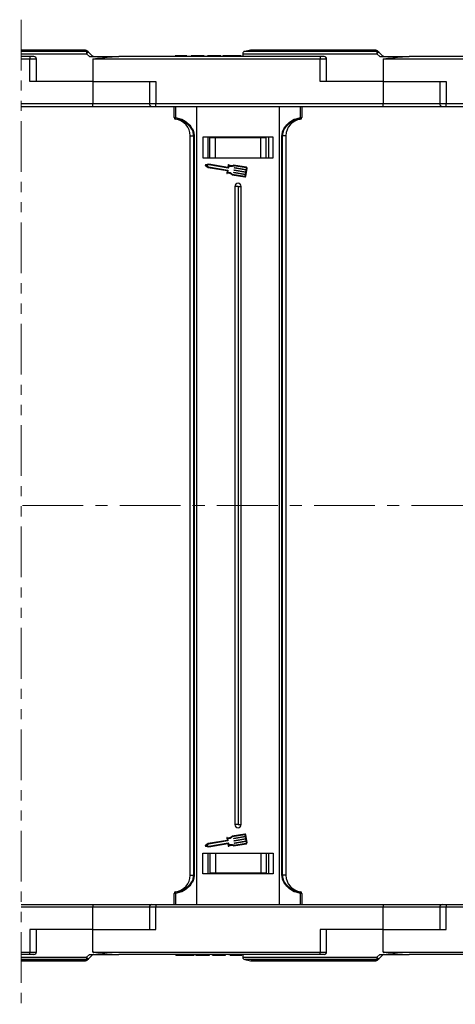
# Model space of a CAD drawing. Header units: millimetres. Extents: x -1214 to 867, y -361 to 1097.
# Tile 15 of 51: x 223 to 359, y -39 to 270. Entities that reach past the tile are written whole.
import ezdxf

# ---------------------------------------------------------------- set-up
doc = ezdxf.new("R2010")
doc.units = ezdxf.units.MM
doc.linetypes.add('CENTERX2', pattern=[20.32, 12.7, -2.54, 2.54, -2.54])
doc.linetypes.add('PHANTOM2', pattern=[31.75, 15.875, -3.175, 3.175, -3.175, 3.175, -3.175])

msp = doc.modelspace()

# ---------------------------------------------------------------- linework, layer by layer
at = {"color": 3, "linetype": 'PHANTOM2', "lineweight": 9}
msp.add_line((223.203, 269.833), (223.201, -38.517), dxfattribs=at)
at = {"color": 7, "linetype": 'Continuous', "lineweight": 25}
for p, q in [((243.347, 260.294), (223.203, 260.294)), ((243.678, 259.179), (244.579, 258.294)), ((292.658, 259.179), (292.658, 258.294)), ((295.085, 260.28), (293.261, 259.915)), ((334.347, 260.294), (295.232, 260.294)), ((334.678, 259.179), (335.579, 258.294)), ((225.936, 258.294), (223.203, 258.294)), ((223.203, 257.544), (225.936, 257.544)), ((225.936, 258.294), (225.936, 257.544)), ((227.186, 258.294), (225.936, 258.294)), ((225.936, 250.494), (225.936, 257.544)), ((227.936, 250.494), (227.936, 257.544)), ((244.579, 258.294), (253.747, 258.294)), ((245.658, 257.577), (245.658, 250.494)), ((245.969, 257.544), (245.969, 257.585)), ((245.969, 257.544), (316.936, 257.544)), ((316.936, 258.294), (253.747, 258.294)), ((271.426, 258.494), (271.426, 258.294)), ((273.28, 258.494), (273.28, 258.294)), ((275.142, 258.494), (275.142, 258.294)), ((275.273, 258.494), (275.273, 258.294)), ((276.503, 258.494), (276.503, 258.294)), ((277.657, 258.494), (276.503, 258.494)), ((277.657, 258.494), (277.657, 258.294)), ((280.196, 258.494), (277.657, 258.494)), ((280.196, 258.494), (280.196, 258.294)), ((280.58, 258.494), (280.196, 258.494)), ((280.58, 258.494), (280.58, 258.294)), ((281.58, 258.494), (281.58, 258.294)), ((285.811, 258.494), (281.58, 258.494)), ((285.811, 258.494), (285.811, 258.294)), ((286.426, 258.494), (286.426, 258.294)), ((289.281, 258.494), (289.281, 258.294)), ((292.119, 258.494), (292.119, 258.294)), ((316.936, 258.294), (316.936, 257.544)), ((318.186, 258.294), (316.936, 258.294)), ((316.936, 250.494), (316.936, 257.544)), ((318.936, 250.494), (318.936, 257.544)), ((335.579, 258.294), (344.747, 258.294)), ((336.658, 257.577), (336.658, 250.494)), ((336.969, 257.544), (336.969, 257.585)), ((336.969, 257.544), (407.936, 257.544)), ((407.936, 258.294), (344.747, 258.294)), ((245.658, 250.494), (225.936, 250.494)), ((245.658, 250.494), (265.38, 250.494)), ((245.658, 250.494), (245.658, 243.444)), ((263.38, 250.494), (263.38, 243.444)), ((265.38, 250.494), (265.38, 243.444)), ((336.658, 250.494), (316.936, 250.494)), ((336.658, 250.494), (356.38, 250.494)), ((336.658, 250.494), (336.658, 243.444)), ((354.38, 250.494), (354.38, 243.444)), ((356.38, 250.494), (356.38, 243.444)), ((245.658, 243.444), (223.202, 243.444)), ((223.202, 242.694), (245.658, 242.694)), ((245.658, 242.694), (245.658, 243.444)), ((245.658, 242.694), (264.13, 242.694)), ((264.13, 242.694), (265.38, 242.694)), ((336.658, 243.444), (265.38, 243.444)), ((265.38, 242.694), (265.38, 243.444)), ((265.38, 242.694), (336.658, 242.694)), ((271.158, 239.158), (271.158, 242.694)), ((271.553, 242.694), (271.553, 239.158)), ((278.158, 242.694), (278.158, 117.694)), ((304.158, 117.694), (304.158, 242.694)), ((310.763, 239.158), (310.763, 242.694)), ((311.158, 242.694), (311.158, 239.158)), ((336.658, 242.694), (336.658, 243.444)), ((336.658, 242.694), (355.13, 242.694)), ((355.13, 242.694), (356.38, 242.694)), ((427.658, 243.444), (356.38, 243.444)), ((356.38, 242.694), (356.38, 243.444)), ((356.38, 242.694), (427.658, 242.694)), ((271.158, 239.158), (271.553, 239.158)), ((271.597, 238.663), (271.597, 238.659)), ((310.719, 238.659), (310.719, 238.663)), ((310.763, 239.158), (311.158, 239.158)), ((276.158, 233.498), (277.279, 233.498)), ((276.158, 117.694), (276.158, 233.498)), ((277.394, 233.498), (277.279, 233.498)), ((277.279, 117.694), (277.279, 233.498)), ((277.394, 233.498), (277.394, 117.694)), ((280.158, 233.094), (280.158, 226.594)), ((302.158, 233.094), (280.158, 233.094)), ((281.658, 233.094), (281.658, 226.594)), ((282.358, 226.594), (282.358, 232.794)), ((284.039, 232.794), (282.358, 232.794)), ((284.039, 226.594), (284.039, 232.794)), ((298.277, 232.794), (284.039, 232.794)), ((298.277, 226.594), (298.277, 232.794)), ((299.958, 232.794), (298.277, 232.794)), ((299.958, 226.594), (299.958, 232.794)), ((300.658, 233.094), (300.658, 226.594)), ((300.658, 233.094), (300.658, 226.594)), ((302.158, 226.594), (302.158, 233.094)), ((304.922, 117.694), (304.922, 233.498)), ((305.037, 233.498), (304.922, 233.498)), ((306.158, 233.498), (305.037, 233.498)), ((305.037, 233.498), (305.037, 117.694)), ((306.158, 233.498), (306.158, 117.694)), ((280.158, 226.594), (302.158, 226.594)), ((280.932, 224.163), (281.827, 223.588)), ((281.998, 224.594), (280.963, 224.348)), ((282.005, 224.386), (281.244, 224.205)), ((281.244, 224.205), (281.902, 223.783)), ((281.827, 223.588), (287.721, 222.582)), ((281.902, 223.783), (287.957, 222.748)), ((287.943, 223.578), (281.998, 224.594)), ((288.06, 223.351), (282.005, 224.386)), ((287.763, 222.523), (287.639, 221.795)), ((287.998, 222.689), (287.866, 221.912)), ((288.076, 224.356), (287.943, 223.578)), ((288.251, 224.17), (288.119, 223.393)), ((293.762, 223.618), (289.776, 224.299)), ((289.783, 221.971), (289.8, 222.071)), ((293.728, 223.417), (289.805, 224.088)), ((289.859, 222.113), (293.502, 221.491)), ((289.903, 222.674), (289.921, 222.775)), ((293.588, 221.993), (289.945, 222.616)), ((289.979, 222.817), (293.622, 222.194)), ((290.024, 223.378), (290.041, 223.478)), ((293.708, 222.697), (290.065, 223.319)), ((290.1, 223.52), (293.743, 222.898)), ((293.6, 220.853), (294.012, 223.265)), ((293.622, 222.194), (293.708, 222.697)), ((293.743, 222.898), (293.811, 223.3)), ((289.261, 221.284), (293.247, 220.603)), ((289.358, 221.474), (293.282, 220.804)), ((293.468, 221.29), (289.825, 221.912)), ((293.399, 220.888), (293.468, 221.29)), ((293.502, 221.491), (293.588, 221.993)), ((290.158, 217.594), (290.158, 117.694)), ((291.158, 217.594), (290.158, 217.594)), ((291.158, 217.594), (291.158, 117.694)), ((291.158, 217.594), (292.158, 217.594)), ((292.158, 117.694), (292.158, 217.594)), ((276.158, 1.89), (276.158, 117.694)), ((277.279, 1.89), (277.279, 117.694)), ((277.394, 117.694), (277.394, 1.89)), ((278.158, 117.694), (278.158, -7.306)), ((290.158, 117.694), (290.158, 17.794)), ((291.158, 117.694), (291.158, 17.794)), ((292.158, 17.794), (292.158, 117.694)), ((304.158, -7.306), (304.158, 117.694)), ((304.922, 1.89), (304.922, 117.694)), ((305.037, 117.694), (305.037, 1.89)), ((306.158, 117.694), (306.158, 1.89)), ((291.158, 17.794), (290.158, 17.794)), ((291.158, 17.794), (292.158, 17.794)), ((287.721, 12.807), (281.827, 11.8)), ((287.957, 12.64), (281.902, 11.606)), ((287.639, 13.593), (287.763, 12.866)), ((287.866, 13.476), (287.998, 12.699)), ((293.247, 14.785), (289.261, 14.104)), ((293.282, 14.584), (289.358, 13.914)), ((289.8, 13.317), (289.783, 13.418)), ((289.825, 13.477), (293.468, 14.099)), ((293.502, 13.898), (289.859, 13.276)), ((289.921, 12.614), (289.903, 12.714)), ((289.945, 12.773), (293.588, 13.395)), ((293.622, 13.194), (289.979, 12.572)), ((290.065, 12.069), (293.708, 12.692)), ((293.743, 12.491), (290.1, 11.868)), ((293.468, 14.099), (293.399, 14.501)), ((293.588, 13.395), (293.502, 13.898)), ((294.012, 12.123), (293.6, 14.535)), ((293.708, 12.692), (293.622, 13.194)), ((293.811, 12.089), (293.743, 12.491)), ((281.827, 11.8), (280.932, 11.225)), ((280.963, 11.04), (281.998, 10.795)), ((281.902, 11.606), (281.244, 11.183)), ((281.244, 11.183), (282.005, 11.003)), ((281.998, 10.795), (287.943, 11.81)), ((282.005, 11.003), (288.06, 12.037)), ((287.943, 11.81), (288.076, 11.033)), ((288.119, 11.996), (288.251, 11.219)), ((289.776, 11.089), (293.762, 11.77)), ((289.805, 11.301), (293.728, 11.971)), ((290.041, 11.91), (290.024, 12.011)), ((280.158, 8.794), (302.158, 8.794)), ((280.158, 2.294), (280.158, 8.794)), ((281.658, 8.794), (281.658, 2.294)), ((282.358, 8.794), (282.358, 2.594)), ((284.039, 8.794), (284.039, 2.594)), ((298.277, 8.794), (298.277, 2.594)), ((299.958, 8.794), (299.958, 2.594)), ((300.658, 8.794), (300.658, 2.294)), ((300.658, 8.794), (300.658, 2.294)), ((302.158, 8.794), (302.158, 2.294)), ((276.158, 1.89), (277.279, 1.89)), ((277.394, 1.89), (277.279, 1.89)), ((302.158, 2.294), (280.158, 2.294)), ((284.039, 2.594), (282.358, 2.594)), ((298.277, 2.594), (284.039, 2.594)), ((299.958, 2.594), (298.277, 2.594)), ((305.037, 1.89), (304.922, 1.89)), ((306.158, 1.89), (305.037, 1.89)), ((271.158, -7.306), (271.158, -3.77)), ((271.553, -3.77), (271.158, -3.77)), ((271.553, -3.77), (271.553, -7.306)), ((271.597, -3.27), (271.597, -3.274)), ((310.719, -3.274), (310.719, -3.27)), ((310.763, -7.306), (310.763, -3.77)), ((311.158, -3.77), (310.763, -3.77)), ((311.158, -3.77), (311.158, -7.306)), ((223.201, -7.306), (245.658, -7.306)), ((245.658, -8.056), (223.201, -8.056)), ((245.658, -7.306), (264.13, -7.306)), ((245.658, -7.306), (245.658, -8.056)), ((245.658, -15.106), (245.658, -8.056)), ((263.38, -8.056), (263.38, -15.106)), ((264.13, -7.306), (265.38, -7.306)), ((265.38, -7.306), (336.658, -7.306)), ((265.38, -7.306), (265.38, -8.056)), ((265.38, -15.106), (265.38, -8.056)), ((336.658, -8.056), (265.38, -8.056)), ((336.658, -7.306), (355.13, -7.306)), ((336.658, -7.306), (336.658, -8.056)), ((336.658, -15.106), (336.658, -8.056)), ((354.38, -8.056), (354.38, -15.106)), ((355.13, -7.306), (356.38, -7.306)), ((356.38, -7.306), (427.658, -7.306)), ((356.38, -7.306), (356.38, -8.056)), ((356.38, -15.106), (356.38, -8.056)), ((427.658, -8.056), (356.38, -8.056)), ((225.936, -15.106), (225.936, -22.156)), ((245.658, -15.106), (225.936, -15.106)), ((227.936, -22.156), (227.936, -15.106)), ((245.658, -22.188), (245.658, -15.106)), ((245.658, -15.106), (265.38, -15.106)), ((316.936, -15.106), (316.936, -22.156)), ((336.658, -15.106), (316.936, -15.106)), ((318.936, -22.156), (318.936, -15.106)), ((336.658, -22.188), (336.658, -15.106)), ((336.658, -15.106), (356.38, -15.106)), ((223.201, -22.156), (225.936, -22.156)), ((225.936, -22.906), (223.201, -22.906)), ((225.936, -22.906), (225.936, -22.156)), ((227.186, -22.906), (225.936, -22.906)), ((243.678, -23.791), (244.579, -22.906)), ((244.579, -22.906), (253.747, -22.906)), ((245.969, -22.156), (316.936, -22.156)), ((245.969, -22.156), (245.969, -22.196)), ((316.936, -22.906), (253.747, -22.906)), ((271.657, -23.106), (271.657, -22.906)), ((274.495, -23.106), (274.495, -22.906)), ((277.349, -23.106), (277.349, -22.906)), ((277.965, -23.106), (277.965, -22.906)), ((277.965, -23.106), (282.196, -23.106)), ((282.196, -23.106), (282.196, -22.906)), ((283.196, -23.106), (283.196, -22.906)), ((283.196, -23.106), (283.58, -23.106)), ((283.58, -23.106), (283.58, -22.906)), ((283.58, -23.106), (286.119, -23.106)), ((286.119, -23.106), (286.119, -22.906)), ((286.119, -23.106), (287.273, -23.106)), ((287.273, -23.106), (287.273, -22.906)), ((288.503, -23.106), (288.503, -22.906)), ((288.634, -23.106), (288.634, -22.906)), ((290.496, -23.106), (290.496, -22.906)), ((292.349, -23.106), (292.349, -22.906)), ((292.658, -22.906), (292.658, -23.791)), ((293.261, -24.526), (295.085, -24.891)), ((316.936, -22.906), (316.936, -22.156)), ((318.186, -22.906), (316.936, -22.906)), ((334.678, -23.791), (335.579, -22.906)), ((335.579, -22.906), (344.747, -22.906)), ((336.969, -22.156), (407.936, -22.156)), ((336.969, -22.156), (336.969, -22.196)), ((407.936, -22.906), (344.747, -22.906)), ((243.347, -24.906), (223.201, -24.906)), ((334.347, -24.906), (295.232, -24.906))]:
    msp.add_line(p, q, dxfattribs=at)
at = {"color": 8, "linetype": 'Continuous', "lineweight": 25}
for p, q in [((223.203, 260.28), (243.339, 260.28)), ((243.706, 259.915), (223.203, 259.915)), ((223.203, 259.179), (243.678, 259.179)), ((292.658, 259.179), (334.678, 259.179)), ((334.706, 259.915), (293.261, 259.915)), ((295.085, 260.28), (334.339, 260.28)), ((225.936, 257.544), (227.936, 257.544)), ((316.936, 257.544), (318.936, 257.544)), ((263.38, 243.444), (245.658, 243.444)), ((265.38, 243.444), (263.38, 243.444)), ((354.38, 243.444), (336.658, 243.444)), ((356.38, 243.444), (354.38, 243.444)), ((263.38, -8.056), (245.658, -8.056)), ((265.38, -8.056), (263.38, -8.056)), ((354.38, -8.056), (336.658, -8.056)), ((356.38, -8.056), (354.38, -8.056)), ((223.201, -23.791), (243.678, -23.791)), ((243.706, -24.526), (223.201, -24.526)), ((225.936, -22.156), (227.936, -22.156)), ((292.658, -23.791), (334.678, -23.791)), ((334.706, -24.526), (293.261, -24.526)), ((316.936, -22.156), (318.936, -22.156)), ((223.201, -24.891), (243.339, -24.891)), ((295.085, -24.891), (334.339, -24.891))]:
    msp.add_line(p, q, dxfattribs=at)
at = {"color": 1, "linetype": 'CENTERX2', "lineweight": 13, "ltscale": 1.5}
msp.add_line((638.863, 117.694), (-476.365, 117.694), dxfattribs=at)
at = {"color": 7, "linetype": 'Continuous', "lineweight": 25, "flags": 128}
for points in [[(243.339, 260.28), (243.34, 260.283), (243.341, 260.286), (243.342, 260.289), (243.343, 260.291), (243.344, 260.292), (243.345, 260.293), (243.346, 260.294), (243.347, 260.294)], [(245.438, 258.514), (244.84, 259.112), (244.242, 259.71)], [(334.339, 260.28), (334.34, 260.283), (334.341, 260.286), (334.342, 260.289), (334.343, 260.291), (334.344, 260.292), (334.345, 260.293), (334.346, 260.294), (334.347, 260.294)], [(336.438, 258.514), (335.84, 259.112), (335.243, 259.71)], [(245.438, -23.125), (244.84, -23.723), (244.242, -24.321)], [(336.438, -23.125), (335.84, -23.723), (335.243, -24.321)], [(243.339, -24.891), (243.34, -24.895), (243.341, -24.898), (243.342, -24.9), (243.343, -24.902), (243.344, -24.904), (243.345, -24.905), (243.346, -24.906), (243.347, -24.906)], [(334.339, -24.891), (334.34, -24.895), (334.341, -24.898), (334.342, -24.9), (334.343, -24.902), (334.344, -24.904), (334.345, -24.905), (334.346, -24.906), (334.347, -24.906)]]:
    msp.add_lwpolyline(points, dxfattribs=at)
at = {"color": 7, "linetype": 'Continuous', "lineweight": 25}
for centre, radius, start, end in [((243.377, 259.57), 0.71, 45.21967, 93.08005), ((243.347, 259.544), 0.75, 45, 90), ((249.889, 259.319), 6.212, 174.49233, 181.28385), ((248.17, 254.968), 6.157, 129.63141, 136.84031), ((243.742, 259.206), 0.71, 45.21655, 92.97036), ((293.408, 259.179), 0.75, 101.30993, 180), ((295.232, 259.544), 0.75, 90, 101.30993), ((334.377, 259.57), 0.71, 45.22011, 93.08382), ((334.347, 259.544), 0.75, 45, 90), ((340.9, 259.318), 6.223, 174.49831, 181.27787), ((339.174, 254.963), 6.163, 129.63176, 136.83391), ((334.742, 259.206), 0.71, 45.22247, 92.96868), ((227.186, 257.544), 0.75, 0, 90), ((248.446, 255.131), 4.527, 131.63859, 135.66733), ((245.969, 259.044), 1.5, 258.04702, 270), ((246.844, 258.083), 1.055, 167.54875, 168.4518), ((245.969, 259.044), 0.75, 258.04702, 270), ((318.186, 257.544), 0.75, 0, 90), ((339.476, 255.099), 4.571, 131.65035, 135.64076), ((336.969, 259.044), 1.5, 258.04702, 270), ((334.589, 258.767), 2.271, 347.9917, 348.41094), ((336.969, 259.044), 0.75, 258.04702, 270), ((264.13, 243.444), 0.75, 180, 270), ((355.13, 243.444), 0.75, 180, 270), ((271.657, 239.158), 0.499, 180.05137, 263.03052), ((271.658, 239.155), 0.5, 180, 262.94587), ((272.286, 238.973), 0.756, 165.82202, 204.22086), ((270.958, 233.498), 5.2, 0, 82.94587), ((311.358, 233.498), 5.2, 97.05413, 180), ((310.029, 238.973), 0.756, 335.78884, 14.15458), ((310.659, 239.158), 0.499, 276.96189, 359.95621), ((310.658, 239.155), 0.5, 277.05413, 0), ((280.987, 224.249), 0.102, 103.32833, 237.28541), ((287.713, 222.531), 0.051, 350.30687, 80.30687), ((287.948, 222.698), 0.051, 350.30687, 80.30687), ((288.068, 223.402), 0.051, 260.30687, 350.30687), ((288.177, 224.338), 0.102, 54.79186, 170.30687), ((289.109, 225.66), 1.515, 234.79186, 296.12453), ((289.109, 225.66), 1.719, 240.07022, 293.86617), ((289.851, 222.063), 0.051, 80.30687, 170.30687), ((289.954, 222.666), 0.051, 170.30687, 260.30687), ((289.971, 222.766), 0.051, 80.30687, 170.30687), ((290.074, 223.369), 0.051, 170.30687, 260.30687), ((290.091, 223.47), 0.051, 80.30687, 170.30687), ((293.711, 223.317), 0.102, 350.30687, 80.30687), ((293.711, 223.317), 0.306, 350.30687, 80.30687), ((287.739, 221.778), 0.102, 170.30687, 285.82188), ((288.18, 220.222), 1.515, 44.48921, 105.82188), ((288.18, 220.222), 1.719, 46.74758, 100.54353), ((289.833, 221.962), 0.051, 170.30687, 260.30687), ((293.299, 220.905), 0.306, 260.30687, 350.30687), ((293.299, 220.905), 0.102, 260.30687, 350.30687), ((291.158, 217.594), 1, 0, 180), ((291.158, 17.794), 1, 180, 0), ((287.739, 13.61), 0.102, 74.17812, 189.69313), ((287.713, 12.857), 0.051, 279.69313, 9.69313), ((288.18, 15.166), 1.515, 254.17812, 315.51079), ((288.18, 15.166), 1.719, 259.45647, 313.25242), ((287.948, 12.691), 0.051, 279.69313, 9.69313), ((289.833, 13.426), 0.051, 99.69313, 189.69313), ((289.851, 13.326), 0.051, 189.69313, 279.69313), ((289.954, 12.723), 0.051, 99.69313, 189.69313), ((289.971, 12.622), 0.051, 189.69313, 279.69313), ((293.299, 14.484), 0.306, 9.69313, 99.69313), ((293.299, 14.484), 0.102, 9.69313, 99.69313), ((280.987, 11.139), 0.102, 122.71459, 256.67167), ((288.068, 11.987), 0.051, 9.69313, 99.69313), ((288.177, 11.05), 0.102, 189.69313, 305.20814), ((289.109, 9.729), 1.515, 63.87547, 125.20814), ((289.109, 9.729), 1.719, 66.13383, 119.92978), ((290.074, 12.019), 0.051, 99.69313, 189.69313), ((290.091, 11.919), 0.051, 189.69313, 279.69313), ((293.711, 12.072), 0.102, 279.69313, 9.69313), ((293.711, 12.072), 0.306, 279.69313, 9.69313), ((270.958, 1.89), 5.2, 277.05413, 0), ((311.358, 1.89), 5.2, 180, 262.94587), ((271.658, -3.766), 0.5, 97.05413, 180), ((271.657, -3.77), 0.499, 96.96858, 179.95038), ((272.286, -3.584), 0.756, 155.77979, 194.17747), ((310.658, -3.766), 0.5, 0, 82.94587), ((310.029, -3.585), 0.756, 345.84592, 24.2105), ((310.659, -3.77), 0.499, 0.04203, 83.03901), ((264.13, -8.056), 0.75, 90, 180), ((355.13, -8.056), 0.75, 90, 180), ((227.186, -22.156), 0.75, 270, 0), ((249.889, -23.93), 6.213, 178.71634, 185.50747), ((248.17, -19.579), 6.157, 223.16033, 230.36956), ((243.742, -23.817), 0.71, 267.03133, 314.78454), ((248.444, -19.745), 4.523, 224.33109, 228.36299), ((245.969, -23.656), 1.5, 90, 101.95298), ((246.842, -22.695), 1.054, 191.54216, 192.44662), ((245.969, -23.656), 0.75, 90, 101.95298), ((293.408, -23.791), 0.75, 180, 258.69007), ((318.186, -22.156), 0.75, 270, 0), ((340.9, -23.93), 6.224, 178.72232, 185.5015), ((339.174, -19.575), 6.163, 223.16673, 230.36921), ((334.742, -23.817), 0.71, 267.03301, 314.77862), ((339.474, -19.713), 4.567, 224.35767, 228.35122), ((336.969, -23.656), 1.5, 90, 101.95298), ((334.386, -23.42), 2.478, 11.60127, 11.98559), ((336.969, -23.656), 0.75, 90, 101.95298), ((243.377, -24.182), 0.71, 266.92025, 314.78141), ((243.347, -24.156), 0.75, 270, 315), ((295.232, -24.156), 0.75, 258.69007, 270), ((334.377, -24.182), 0.71, 266.91648, 314.78097), ((334.347, -24.156), 0.75, 270, 315)]:
    msp.add_arc(centre, radius, start, end, dxfattribs=at)
for points, knots in [([(243.339, 260.28), (243.423, 260.196), (243.545, 260.075), (243.667, 259.953), (243.706, 259.915)], [0, 0, 0, 0, 0.6855331, 1, 1, 1, 1]), ([(244.242, 259.71), (244.204, 259.748), (244.083, 259.87), (243.961, 259.991), (243.878, 260.075)], [0, 0, 0, 0, 0.3144727, 1, 1, 1, 1]), ([(334.339, 260.28), (334.423, 260.196), (334.545, 260.075), (334.667, 259.953), (334.706, 259.915)], [0, 0, 0, 0, 0.68553909, 1, 1, 1, 1]), ([(335.243, 259.71), (335.204, 259.748), (335.082, 259.87), (334.961, 259.991), (334.878, 260.075)], [0, 0, 0, 0, 0.3144786, 1, 1, 1, 1]), ([(245.813, 258.311), (245.755, 258.327), (245.615, 258.365), (245.504, 258.459), (245.438, 258.514)], [0, 0, 0, 0, 0.4157537, 1, 1, 1, 1]), ([(245.658, 257.577), (245.672, 257.576), (245.776, 257.568), (245.879, 257.577), (245.969, 257.585)], [0, 0, 0, 0, 0.1379032, 1, 1, 1, 1]), ([(245.969, 257.585), (246.375, 257.638), (247.773, 257.82), (250.169, 258.106), (252.358, 258.282), (253.548, 258.292), (253.747, 258.294)], [0, 0, 0, 0, 0.1563403, 0.5382513, 0.9225841, 1, 1, 1, 1]), ([(273.28, 258.494), (272.987, 258.494), (272.404, 258.494), (271.738, 258.494), (271.461, 258.494), (271.438, 258.494), (271.426, 258.494)], [0, 0, 0, 0, 0.2802293, 0.5584236, 0.7788356, 1, 1, 1, 1]), ([(275.142, 258.494), (275.047, 258.494), (274.859, 258.494), (274.198, 258.494), (273.628, 258.494), (273.28, 258.494)], [0, 0, 0, 0, 0.2801153, 0.5603102, 1, 1, 1, 1]), ([(289.281, 258.494), (288.837, 258.494), (287.951, 258.494), (286.957, 258.494), (286.484, 258.494), (286.446, 258.494), (286.426, 258.494)], [0, 0, 0, 0, 0.2799438, 0.5587143, 0.7790525, 1, 1, 1, 1]), ([(292.119, 258.494), (292.089, 258.494), (292.03, 258.494), (291.33, 258.494), (290.324, 258.494), (289.629, 258.494), (289.281, 258.494)], [0, 0, 0, 0, 0.2805577, 0.559475, 0.7794285, 1, 1, 1, 1]), ([(336.813, 258.311), (336.755, 258.327), (336.615, 258.365), (336.504, 258.459), (336.438, 258.514)], [0, 0, 0, 0, 0.4156773, 1, 1, 1, 1]), ([(336.658, 257.577), (336.672, 257.576), (336.776, 257.568), (336.879, 257.577), (336.969, 257.585)], [0, 0, 0, 0, 0.1378768, 1, 1, 1, 1]), ([(336.969, 257.585), (337.375, 257.638), (338.773, 257.82), (341.169, 258.106), (343.358, 258.282), (344.548, 258.292), (344.747, 258.294)], [0, 0, 0, 0, 0.1563404, 0.5382438, 0.9225766, 1, 1, 1, 1]), ([(271.553, 239.158), (272.045, 239.072), (273.273, 238.856), (274.968, 237.925), (276.379, 236.48), (277.234, 234.969), (277.348, 233.92), (277.394, 233.498)], [0, 0, 0, 0, 0.1717581, 0.4284866, 0.6465024, 0.8576665, 1, 1, 1, 1]), ([(277.279, 233.498), (277.227, 233.906), (277.097, 234.919), (276.183, 236.318), (274.781, 237.614), (273.229, 238.36), (272.107, 238.606), (271.655, 238.656), (271.597, 238.663)], [0, 0, 0, 0, 0.144273, 0.3583717, 0.5770653, 0.8312293, 0.9783736, 1, 1, 1, 1]), ([(304.922, 233.498), (304.968, 233.92), (305.081, 234.969), (305.937, 236.48), (307.348, 237.925), (309.043, 238.856), (310.271, 239.072), (310.763, 239.158)], [0, 0, 0, 0, 0.1423329, 0.3534994, 0.5715144, 0.8282361, 1, 1, 1, 1]), ([(310.719, 238.663), (310.269, 238.589), (309.139, 238.406), (307.536, 237.609), (306.133, 236.319), (305.219, 234.919), (305.089, 233.906), (305.037, 233.498)], [0, 0, 0, 0, 0.1686942, 0.4228862, 0.6415987, 0.8557158, 1, 1, 1, 1]), ([(277.394, 1.89), (277.348, 1.468), (277.234, 0.42), (276.379, -1.091), (274.968, -2.537), (273.273, -3.468), (272.045, -3.683), (271.553, -3.77)], [0, 0, 0, 0, 0.142332, 0.3534978, 0.5715127, 0.8282414, 1, 1, 1, 1]), ([(271.597, -3.274), (272.047, -3.201), (273.177, -3.017), (274.78, -2.22), (276.183, -0.931), (277.097, 0.469), (277.227, 1.483), (277.279, 1.89)], [0, 0, 0, 0, 0.1687006, 0.4228863, 0.6415985, 0.8557147, 1, 1, 1, 1]), ([(310.763, -3.77), (310.271, -3.683), (309.043, -3.468), (307.348, -2.537), (305.937, -1.091), (305.081, 0.42), (304.968, 1.468), (304.922, 1.89)], [0, 0, 0, 0, 0.1717644, 0.4284864, 0.6465005, 0.8576686, 1, 1, 1, 1]), ([(305.037, 1.89), (305.089, 1.482), (305.219, 0.469), (306.133, -0.93), (307.535, -2.226), (309.087, -2.971), (310.209, -3.217), (310.661, -3.268), (310.719, -3.274)], [0, 0, 0, 0, 0.1442721, 0.3583706, 0.5770647, 0.8312354, 0.9783736, 1, 1, 1, 1]), ([(243.339, -24.891), (243.423, -24.808), (243.545, -24.686), (243.667, -24.565), (243.706, -24.526)], [0, 0, 0, 0, 0.68553388, 1, 1, 1, 1]), ([(244.242, -24.321), (244.204, -24.36), (244.083, -24.481), (243.961, -24.603), (243.878, -24.686)], [0, 0, 0, 0, 0.314474, 1, 1, 1, 1]), ([(245.813, -22.922), (245.755, -22.938), (245.615, -22.977), (245.504, -23.071), (245.438, -23.125)], [0, 0, 0, 0, 0.4157505, 1, 1, 1, 1]), ([(245.658, -22.188), (245.672, -22.187), (245.776, -22.18), (245.879, -22.189), (245.969, -22.196)], [0, 0, 0, 0, 0.1379031, 1, 1, 1, 1]), ([(245.969, -22.196), (246.375, -22.249), (247.773, -22.431), (250.169, -22.717), (252.358, -22.893), (253.548, -22.904), (253.747, -22.906)], [0, 0, 0, 0, 0.1563404, 0.5382511, 0.9225841, 1, 1, 1, 1]), ([(271.657, -23.106), (271.687, -23.106), (271.745, -23.106), (272.445, -23.106), (273.451, -23.106), (274.147, -23.106), (274.495, -23.106)], [0, 0, 0, 0, 0.2805577, 0.559475, 0.7794285, 1, 1, 1, 1]), ([(274.495, -23.106), (274.939, -23.106), (275.825, -23.106), (276.819, -23.106), (277.292, -23.106), (277.33, -23.106), (277.349, -23.106)], [0, 0, 0, 0, 0.2799449, 0.5587165, 0.7790502, 1, 1, 1, 1]), ([(288.634, -23.106), (288.729, -23.106), (288.917, -23.106), (289.578, -23.106), (290.148, -23.106), (290.496, -23.106)], [0, 0, 0, 0, 0.2801153, 0.5603102, 1, 1, 1, 1]), ([(290.496, -23.106), (290.789, -23.106), (291.372, -23.106), (292.038, -23.106), (292.315, -23.106), (292.338, -23.106), (292.349, -23.106)], [0, 0, 0, 0, 0.2802314, 0.5584128, 0.7788339, 1, 1, 1, 1]), ([(334.339, -24.891), (334.423, -24.808), (334.545, -24.686), (334.667, -24.565), (334.706, -24.526)], [0, 0, 0, 0, 0.68553983, 1, 1, 1, 1]), ([(335.243, -24.321), (335.204, -24.36), (335.082, -24.481), (334.961, -24.603), (334.878, -24.686)], [0, 0, 0, 0, 0.31447989, 1, 1, 1, 1]), ([(336.813, -22.922), (336.755, -22.938), (336.615, -22.977), (336.504, -23.071), (336.438, -23.125)], [0, 0, 0, 0, 0.415674, 1, 1, 1, 1]), ([(336.658, -22.188), (336.672, -22.187), (336.776, -22.18), (336.879, -22.189), (336.969, -22.196)], [0, 0, 0, 0, 0.13787666, 1, 1, 1, 1]), ([(336.969, -22.196), (337.375, -22.249), (338.773, -22.431), (341.169, -22.717), (343.358, -22.893), (344.548, -22.904), (344.747, -22.906)], [0, 0, 0, 0, 0.1563404, 0.5382436, 0.9225766, 1, 1, 1, 1])]:
    msp.add_open_spline(points, degree=3, knots=knots, dxfattribs=at)

doc.saveas('drawing.dxf')
